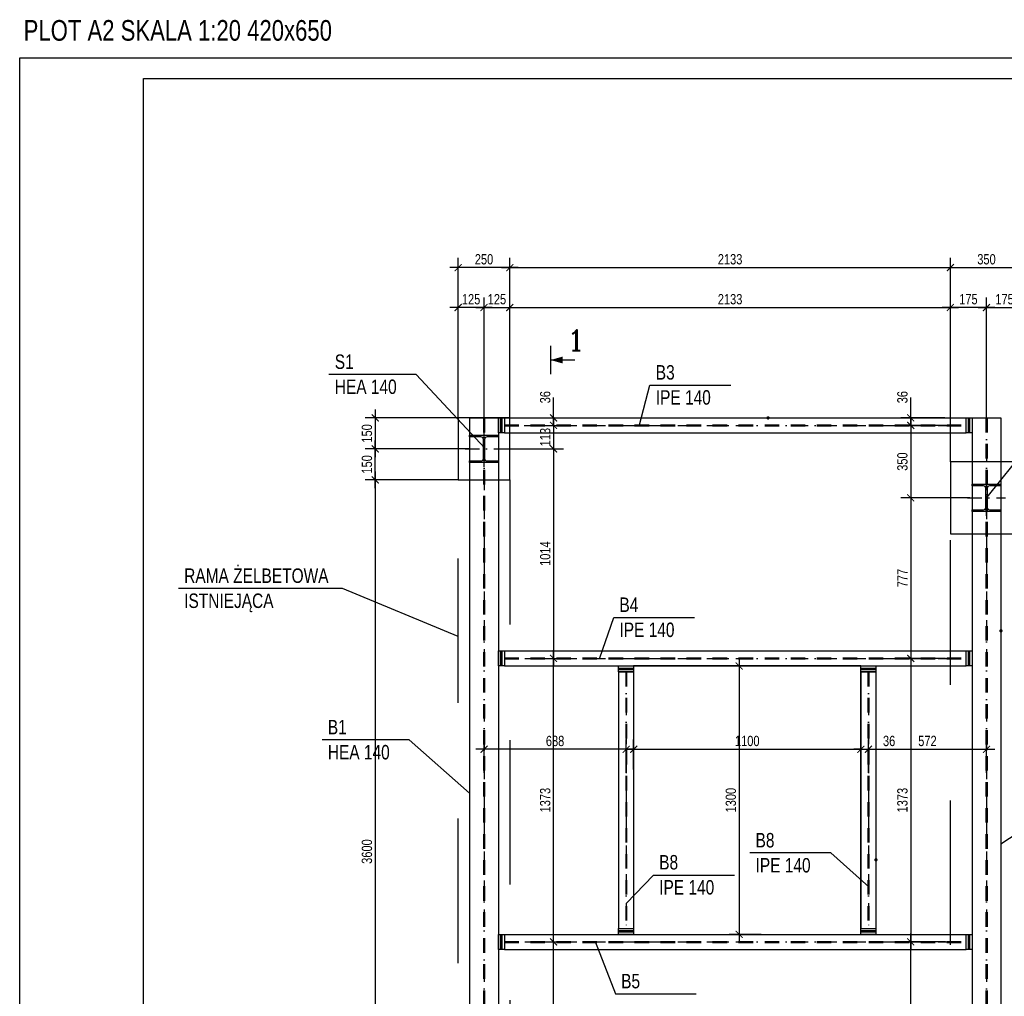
# Model space of a CAD drawing. Header units: millimetres. Extents: x 6307 to 19307, y -3070 to 5515.
# Tile 3 of 6: x 6307 to 11075, y 785 to 5515. Entities that reach past the tile are written whole.
import ezdxf
from ezdxf.enums import TextEntityAlignment as Align

# ---------------------------------------------------------------- set-up
doc = ezdxf.new("R2010")
doc.units = ezdxf.units.MM
doc.header["$LTSCALE"] = 200
doc.linetypes.add('DP', pattern=[0.63, 0.35, -0.28])
doc.linetypes.add('MO', pattern=[0.7, 0.35, -0.17, 0.01, -0.17])
for name, color, linetype in [('BS_lpd', 1, 'DP'), ('BS_odn', 1, 'Continuous'), ('BS_osm', 1, 'MO'), ('BS_prg', 3, 'Continuous'), ('BS_ram', 2, 'Continuous'), ('BS_txg', 3, 'Continuous'), ('BS_txs', 2, 'Continuous'), ('BS_wym', 1, 'Continuous'), ('BZ_wis', 2, 'Continuous'), ('k3_sciany istn', 1, 'DP')]:
    doc.layers.add(name, color=color, linetype=linetype)
doc.layers.add('OTWORY', color=6, linetype='Continuous', lineweight=30)
doc.styles.add('BIKTG', font='bikromsw.shx', dxfattribs={"width": 0.8})
doc.styles.add('BIKTS', font='bikromsw.shx', dxfattribs={"width": 0.85})
doc.styles.add('BIKWYM', font='bikromsw.shx', dxfattribs={"width": 0.8})
doc.styles.add('ROMANC', font='ROMANC.SHX', dxfattribs={"width": 0.9})
doc.dimstyles.new('BS_BGR_20', dxfattribs={"dimscale": 2, "dimtxt": 25, "dimasz": 1.666667, "dimexe": 0, "dimexo": 0, "dimgap": 0, "dimtad": 0, "dimdec": 1, "dimrnd": 0.5, "dimzin": 9, "dimdsep": 46, "dimtxsty": 'BIKWYM', "dimblk": 'NONE', "dimcen": 0, "dimse1": 1, "dimse2": 1, "dimclrd": 256, "dimclre": 256, "dimclrt": 7, "dimadec": 0, "dimazin": 0, "dimtfac": 0.033333, "dimtdec": 1, "dimtmove": 0, "dimatfit": 3, "dimldrblk": 'NONE', "dimfxl": 1, "dimtvp": 0.8, "dimtolj": 1, "dimarcsym": 0})
doc.dimstyles.new('BS_KP_20', dxfattribs={"dimscale": 2, "dimtxt": 25, "dimasz": 17, "dimexe": 24, "dimexo": 0, "dimgap": 0, "dimtad": 0, "dimdec": 1, "dimrnd": 0.5, "dimzin": 9, "dimdsep": 46, "dimtxsty": 'BIKWYM', "dimblk": 'ARCHTICK', "dimblk1": 'ARCHTICK', "dimblk2": 'WYM-KP', "dimcen": 0, "dimdle": 20, "dimclrd": 256, "dimclre": 256, "dimclrt": 7, "dimadec": 0, "dimazin": 0, "dimtfac": 0.033333, "dimtdec": 1, "dimtmove": 0, "dimatfit": 3, "dimfxl": 1, "dimtvp": 0.8, "dimtfillclr": 256, "dimtolj": 1, "dimarcsym": 0})

# ---------------------------------------------------------------- blocks, each defined once
blk = doc.blocks.new('R7')
at = {"layer": 'k3_sciany istn', "color": 9, "linetype": 'Continuous', "flags": 128}
for points in [[(983.92, 455.53), (983.92, 425.53), (1008.92, 425.53), (1008.92, 455.53), (983.92, 455.53)], [(983.92, 65.53), (983.92, 35.53), (1008.92, 35.53), (1008.92, 65.53), (983.92, 65.53)]]:
    blk.add_lwpolyline(points, dxfattribs=at)
at = {"layer": 'k3_sciany istn', "color": 9, "linetype": 'DP'}
blk.add_lwpolyline([(983.92, 425.53), (1008.92, 425.53), (1008.92, 65.53), (983.92, 65.53)], close=True, dxfattribs=at)
blk = doc.blocks.new('R2')
at = {"layer": 'k3_sciany istn', "color": 9, "linetype": 'Continuous', "flags": 128}
for points in [[(1050.82, 361.22), (1050.82, 326.22), (1085.82, 326.22), (1085.82, 361.22), (1050.82, 361.22)], [(1050.82, 1.22), (1050.82, -33.78), (1085.82, -33.78), (1085.82, 1.22), (1050.82, 1.22)]]:
    blk.add_lwpolyline(points, dxfattribs=at)
at = {"layer": 'k3_sciany istn', "color": 9, "linetype": 'DP'}
blk.add_lwpolyline([(1050.82, 326.22), (1085.82, 326.22), (1085.82, 1.22), (1050.82, 1.22)], close=True, dxfattribs=at)
blk = doc.blocks.new('_ArchTick')
at = {"color": 0, "linetype": 'ByBlock', "const_width": 0.15}
blk.add_lwpolyline([(-0.5, -0.5), (0.5, 0.5)], dxfattribs=at)
blk = doc.blocks.new('*D28')
at = {"layer": 'BS_wym', "lineweight": -2}
for p, q in [((8028.9, 3626.2), (8028.9, 3396.2)), ((8430.7, 3586.2), (7980.9, 3586.2)), ((8463.7, 3436.2), (7980.9, 3436.2))]:
    blk.add_line(p, q, dxfattribs=at)
at = {"layer": 'DEFPOINTS', "color": 0}
for p in [(8430.7, 3586.2), (8028.9, 3436.2), (8463.7, 3436.2)]:
    blk.add_point(p, dxfattribs=at)
at = {"layer": 'BS_wym', "lineweight": -2, "xscale": 34, "yscale": 34, "zscale": 34}
for p, rotation in [((8028.9, 3586.2), 90), ((8028.9, 3436.2), 270)]:
    blk.add_blockref('_ArchTick', p, dxfattribs=dict(at, rotation=rotation))
at = {"layer": 'BS_wym', "color": 7, "insert": (7988.9, 3511.2), "char_height": 50, "attachment_point": 5, "rotation": 90, "style": 'BIKWYM'}
blk.add_mtext('\\A1;150', dxfattribs=at)
blk = doc.blocks.new('WYM-KP')
blk.add_hatch(color=256).paths.add_polyline_path([(-3, 0, 1), (3, 0, 1)])
blk.add_circle((0, 0), 3)
blk = doc.blocks.new('*D29')
at = {"layer": 'BS_wym', "lineweight": -2}
for p, q in [((8485.7, 3436.2), (7980.9, 3436.2)), ((8028.9, 3246.2), (8028.9, 3476.2)), ((8430.7, 3286.2), (7980.9, 3286.2))]:
    blk.add_line(p, q, dxfattribs=at)
at = {"layer": 'DEFPOINTS', "color": 0}
for p in [(8028.9, 3436.2), (8485.7, 3436.2), (8430.7, 3286.2)]:
    blk.add_point(p, dxfattribs=at)
at = {"layer": 'BS_wym', "lineweight": -2, "xscale": 34, "yscale": 34, "zscale": 34}
for p, rotation in [((8028.9, 3436.2), 90), ((8028.9, 3286.2), 270)]:
    blk.add_blockref('_ArchTick', p, dxfattribs=dict(at, rotation=rotation))
at = {"layer": 'BS_wym', "color": 7, "insert": (7988.9, 3361.2), "char_height": 50, "attachment_point": 5, "rotation": 90, "style": 'BIKWYM'}
blk.add_mtext('\\A1;150', dxfattribs=at)
blk = doc.blocks.new('*D30')
at = {"layer": 'BS_wym', "lineweight": -2}
for p, q in [((8028.9, 3326.2), (8028.9, -353.8)), ((8430.7, 3286.2), (7980.9, 3286.2)), ((8430.7, -313.8), (7980.9, -313.8))]:
    blk.add_line(p, q, dxfattribs=at)
at = {"layer": 'DEFPOINTS', "color": 0}
for p in [(8430.7, 3286.2), (8028.9, -313.8), (8430.7, -313.8)]:
    blk.add_point(p, dxfattribs=at)
at = {"layer": 'BS_wym', "lineweight": -2, "xscale": 34, "yscale": 34, "zscale": 34}
for p, rotation in [((8028.9, 3286.2), 90), ((8028.9, -313.8), 270)]:
    blk.add_blockref('_ArchTick', p, dxfattribs=dict(at, rotation=rotation))
at = {"layer": 'BS_wym', "color": 7, "insert": (7988.9, 1486.2), "char_height": 50, "attachment_point": 5, "rotation": 90, "style": 'BIKWYM'}
blk.add_mtext('\\A1;3600', dxfattribs=at)
blk = doc.blocks.new('*D33')
at = {"layer": 'BS_wym', "lineweight": -2}
for p, q in [((8430.7, 3586.2), (8430.7, 4168.7)), ((8555.7, 3586.2), (8555.7, 4168.7)), ((8595.7, 4120.7), (8390.7, 4120.7))]:
    blk.add_line(p, q, dxfattribs=at)
at = {"layer": 'DEFPOINTS', "color": 0}
for p in [(8430.7, 4120.7), (8430.7, 3586.2), (8555.7, 3586.2)]:
    blk.add_point(p, dxfattribs=at)
at = {"layer": 'BS_wym', "lineweight": -2, "xscale": 34, "yscale": 34, "zscale": 34, "rotation": 180}
blk.add_blockref('_ArchTick', (8430.7, 4120.7), dxfattribs=at)
at = {"layer": 'BS_wym', "lineweight": -2, "xscale": 34, "yscale": 34, "zscale": 34}
blk.add_blockref('_ArchTick', (8555.7, 4120.7), dxfattribs=at)
at = {"layer": 'BS_wym', "color": 7, "insert": (8493.2, 4160.7), "char_height": 50, "attachment_point": 5, "style": 'BIKWYM'}
blk.add_mtext('\\A1;125', dxfattribs=at)
blk = doc.blocks.new('*D34')
at = {"layer": 'BS_wym', "lineweight": -2}
for p, q in [((8555.7, 3586.2), (8555.7, 4168.7)), ((8680.7, 3586.2), (8680.7, 4168.7)), ((8515.7, 4120.7), (8720.7, 4120.7))]:
    blk.add_line(p, q, dxfattribs=at)
at = {"layer": 'DEFPOINTS', "color": 0}
for p in [(8680.7, 4120.7), (8555.7, 3586.2), (8680.7, 3586.2)]:
    blk.add_point(p, dxfattribs=at)
at = {"layer": 'BS_wym', "lineweight": -2, "xscale": 34, "yscale": 34, "zscale": 34, "rotation": 180}
blk.add_blockref('_ArchTick', (8555.7, 4120.7), dxfattribs=at)
at = {"layer": 'BS_wym', "lineweight": -2, "xscale": 34, "yscale": 34, "zscale": 34}
blk.add_blockref('_ArchTick', (8680.7, 4120.7), dxfattribs=at)
at = {"layer": 'BS_wym', "color": 7, "insert": (8618.2, 4160.7), "char_height": 50, "attachment_point": 5, "style": 'BIKWYM'}
blk.add_mtext('\\A1;125', dxfattribs=at)
blk = doc.blocks.new('*D35')
at = {"layer": 'BS_wym', "lineweight": -2}
for p, q in [((8680.7, 3586.2), (8680.7, 4168.7)), ((10813.7, 3374.2), (10813.7, 4168.7)), ((8640.7, 4120.7), (10853.7, 4120.7))]:
    blk.add_line(p, q, dxfattribs=at)
at = {"layer": 'DEFPOINTS', "color": 0}
for p in [(10813.7, 4120.7), (8680.7, 3586.2), (10813.7, 3374.2)]:
    blk.add_point(p, dxfattribs=at)
at = {"layer": 'BS_wym', "lineweight": -2, "xscale": 34, "yscale": 34, "zscale": 34, "rotation": 180}
blk.add_blockref('_ArchTick', (8680.7, 4120.7), dxfattribs=at)
at = {"layer": 'BS_wym', "lineweight": -2, "xscale": 34, "yscale": 34, "zscale": 34}
blk.add_blockref('_ArchTick', (10813.7, 4120.7), dxfattribs=at)
at = {"layer": 'BS_wym', "color": 7, "insert": (9747.2, 4160.7), "char_height": 50, "attachment_point": 5, "style": 'BIKWYM'}
blk.add_mtext('\\A1;2133', dxfattribs=at)
blk = doc.blocks.new('*D36')
at = {"layer": 'BS_wym', "lineweight": -2}
for p, q in [((10813.7, 3374.2), (10813.7, 4168.7)), ((10988.7, 3586.2), (10988.7, 4168.7)), ((11028.7, 4120.7), (10773.7, 4120.7))]:
    blk.add_line(p, q, dxfattribs=at)
at = {"layer": 'DEFPOINTS', "color": 0}
for p in [(10813.7, 4120.7), (10988.7, 3586.2), (10813.7, 3374.2)]:
    blk.add_point(p, dxfattribs=at)
at = {"layer": 'BS_wym', "lineweight": -2, "xscale": 34, "yscale": 34, "zscale": 34, "rotation": 180}
blk.add_blockref('_ArchTick', (10813.7, 4120.7), dxfattribs=at)
at = {"layer": 'BS_wym', "lineweight": -2, "xscale": 34, "yscale": 34, "zscale": 34}
blk.add_blockref('_ArchTick', (10988.7, 4120.7), dxfattribs=at)
at = {"layer": 'BS_wym', "color": 7, "insert": (10901.2, 4160.7), "char_height": 50, "attachment_point": 5, "style": 'BIKWYM'}
blk.add_mtext('\\A1;175', dxfattribs=at)
blk = doc.blocks.new('*D37')
at = {"layer": 'BS_wym', "lineweight": -2}
for p, q in [((10988.7, 3586.2), (10988.7, 4168.7)), ((11163.7, 3374.2), (11163.7, 4168.7)), ((10948.7, 4120.7), (11203.7, 4120.7))]:
    blk.add_line(p, q, dxfattribs=at)
at = {"layer": 'DEFPOINTS', "color": 0}
for p in [(11163.7, 4120.7), (10988.7, 3586.2), (11163.7, 3374.2)]:
    blk.add_point(p, dxfattribs=at)
at = {"layer": 'BS_wym', "lineweight": -2, "xscale": 34, "yscale": 34, "zscale": 34, "rotation": 180}
blk.add_blockref('_ArchTick', (10988.7, 4120.7), dxfattribs=at)
at = {"layer": 'BS_wym', "lineweight": -2, "xscale": 34, "yscale": 34, "zscale": 34}
blk.add_blockref('_ArchTick', (11163.7, 4120.7), dxfattribs=at)
at = {"layer": 'BS_wym', "color": 7, "insert": (11076.2, 4160.7), "char_height": 50, "attachment_point": 5, "style": 'BIKWYM'}
blk.add_mtext('\\A1;175', dxfattribs=at)
blk = doc.blocks.new('*D38')
at = {"layer": 'BS_wym', "lineweight": -2}
for p, q in [((8430.7, 3586.2), (8430.7, 4362.1)), ((8680.7, 3586.2), (8680.7, 4362.1)), ((8720.7, 4314.1), (8390.7, 4314.1))]:
    blk.add_line(p, q, dxfattribs=at)
at = {"layer": 'DEFPOINTS', "color": 0}
for p in [(8430.7, 4314.1), (8430.7, 3586.2), (8680.7, 3586.2)]:
    blk.add_point(p, dxfattribs=at)
at = {"layer": 'BS_wym', "lineweight": -2, "xscale": 34, "yscale": 34, "zscale": 34, "rotation": 180}
blk.add_blockref('_ArchTick', (8430.7, 4314.1), dxfattribs=at)
at = {"layer": 'BS_wym', "lineweight": -2, "xscale": 34, "yscale": 34, "zscale": 34}
blk.add_blockref('_ArchTick', (8680.7, 4314.1), dxfattribs=at)
at = {"layer": 'BS_wym', "color": 7, "insert": (8555.7, 4354.1), "char_height": 50, "attachment_point": 5, "style": 'BIKWYM'}
blk.add_mtext('\\A1;250', dxfattribs=at)
blk = doc.blocks.new('*D39')
at = {"layer": 'BS_wym', "lineweight": -2}
for p, q in [((8680.7, 3586.2), (8680.7, 4362.1)), ((10813.7, 3374.2), (10813.7, 4362.1)), ((8640.7, 4314.1), (10853.7, 4314.1))]:
    blk.add_line(p, q, dxfattribs=at)
at = {"layer": 'DEFPOINTS', "color": 0}
for p in [(10813.7, 4314.1), (8680.7, 3586.2), (10813.7, 3374.2)]:
    blk.add_point(p, dxfattribs=at)
at = {"layer": 'BS_wym', "lineweight": -2, "xscale": 34, "yscale": 34, "zscale": 34, "rotation": 180}
blk.add_blockref('_ArchTick', (8680.7, 4314.1), dxfattribs=at)
at = {"layer": 'BS_wym', "lineweight": -2, "xscale": 34, "yscale": 34, "zscale": 34}
blk.add_blockref('_ArchTick', (10813.7, 4314.1), dxfattribs=at)
at = {"layer": 'BS_wym', "color": 7, "insert": (9747.2, 4354.1), "char_height": 50, "attachment_point": 5, "style": 'BIKWYM'}
blk.add_mtext('\\A1;2133', dxfattribs=at)
blk = doc.blocks.new('*D40')
at = {"layer": 'BS_wym', "lineweight": -2}
for p, q in [((10813.7, 3374.2), (10813.7, 4362.1)), ((11163.7, 3374.2), (11163.7, 4362.1)), ((10773.7, 4314.1), (11203.7, 4314.1))]:
    blk.add_line(p, q, dxfattribs=at)
at = {"layer": 'DEFPOINTS', "color": 0}
for p in [(11163.7, 4314.1), (10813.7, 3374.2), (11163.7, 3374.2)]:
    blk.add_point(p, dxfattribs=at)
at = {"layer": 'BS_wym', "lineweight": -2, "xscale": 34, "yscale": 34, "zscale": 34, "rotation": 180}
blk.add_blockref('_ArchTick', (10813.7, 4314.1), dxfattribs=at)
at = {"layer": 'BS_wym', "lineweight": -2, "xscale": 34, "yscale": 34, "zscale": 34}
blk.add_blockref('_ArchTick', (11163.7, 4314.1), dxfattribs=at)
at = {"layer": 'BS_wym', "color": 7, "insert": (10988.7, 4354.1), "char_height": 50, "attachment_point": 5, "style": 'BIKWYM'}
blk.add_mtext('\\A1;350', dxfattribs=at)
blk = doc.blocks.new('*D52')
at = {"layer": 'BS_wym', "lineweight": -2}
for p, q in [((8892.3, 216.2), (8892.3, 1088.7)), ((8753, 1048.7), (8940.3, 1048.7)), ((8753, 256.2), (8940.3, 256.2))]:
    blk.add_line(p, q, dxfattribs=at)
at = {"layer": 'DEFPOINTS', "color": 0}
for p in [(8753, 1048.7), (8892.3, 1048.7), (8753, 256.2)]:
    blk.add_point(p, dxfattribs=at)
at = {"layer": 'BS_wym', "lineweight": -2, "xscale": 34, "yscale": 34, "zscale": 34}
for p, rotation in [((8892.3, 1048.7), 90), ((8892.3, 256.2), 270)]:
    blk.add_blockref('_ArchTick', p, dxfattribs=dict(at, rotation=rotation))
at = {"layer": 'BS_wym', "color": 7, "insert": (8852.3, 652.5), "char_height": 50, "attachment_point": 5, "rotation": 90, "style": 'BIKWYM'}
blk.add_mtext('\\A1;793', dxfattribs=at)
blk = doc.blocks.new('*D53')
at = {"layer": 'BS_wym', "lineweight": -2}
for p, q in [((8892.3, 1008.7), (8892.3, 2461.7)), ((8753, 2421.7), (8940.3, 2421.7)), ((8753, 1048.7), (8940.3, 1048.7))]:
    blk.add_line(p, q, dxfattribs=at)
at = {"layer": 'DEFPOINTS', "color": 0}
for p in [(8753, 2421.7), (8892.3, 2421.7), (8753, 1048.7)]:
    blk.add_point(p, dxfattribs=at)
at = {"layer": 'BS_wym', "lineweight": -2, "xscale": 34, "yscale": 34, "zscale": 34}
for p, rotation in [((8892.3, 2421.7), 90), ((8892.3, 1048.7), 270)]:
    blk.add_blockref('_ArchTick', p, dxfattribs=dict(at, rotation=rotation))
at = {"layer": 'BS_wym', "color": 7, "insert": (8852.3, 1735.2), "char_height": 50, "attachment_point": 5, "rotation": 90, "style": 'BIKWYM'}
blk.add_mtext('\\A1;1373', dxfattribs=at)
blk = doc.blocks.new('*D54')
at = {"layer": 'BS_wym', "lineweight": -2}
for p, q in [((8647.7, 3436.2), (8940.3, 3436.2)), ((8892.3, 3476.2), (8892.3, 2381.7)), ((8753, 2421.7), (8940.3, 2421.7))]:
    blk.add_line(p, q, dxfattribs=at)
at = {"layer": 'DEFPOINTS', "color": 0}
for p in [(8647.7, 3436.2), (8753, 2421.7), (8892.3, 2421.7)]:
    blk.add_point(p, dxfattribs=at)
at = {"layer": 'BS_wym', "lineweight": -2, "xscale": 34, "yscale": 34, "zscale": 34}
for p, rotation in [((8892.3, 3436.2), 90), ((8892.3, 2421.7), 270)]:
    blk.add_blockref('_ArchTick', p, dxfattribs=dict(at, rotation=rotation))
at = {"layer": 'BS_wym', "color": 7, "insert": (8852.3, 2929), "char_height": 50, "attachment_point": 5, "rotation": 90, "style": 'BIKWYM'}
blk.add_mtext('\\A1;1014', dxfattribs=at)
blk = doc.blocks.new('*D55')
at = {"layer": 'BS_wym', "lineweight": -2}
for p, q in [((8892.3, 3589.7), (8892.3, 3396.2)), ((8750.6, 3549.7), (8940.3, 3549.7)), ((8647.7, 3436.2), (8940.3, 3436.2))]:
    blk.add_line(p, q, dxfattribs=at)
at = {"layer": 'DEFPOINTS', "color": 0}
for p in [(8750.6, 3549.7), (8647.7, 3436.2), (8892.3, 3436.2)]:
    blk.add_point(p, dxfattribs=at)
at = {"layer": 'BS_wym', "lineweight": -2, "xscale": 34, "yscale": 34, "zscale": 34}
for p, rotation in [((8892.3, 3549.7), 90), ((8892.3, 3436.2), 270)]:
    blk.add_blockref('_ArchTick', p, dxfattribs=dict(at, rotation=rotation))
at = {"layer": 'BS_wym', "color": 7, "insert": (8852.3, 3493), "char_height": 50, "attachment_point": 5, "rotation": 90, "style": 'BIKWYM'}
blk.add_mtext('\\A1;113', dxfattribs=at)
blk = doc.blocks.new('*D56')
at = {"layer": 'BS_wym', "lineweight": -2}
for p, q in [((8892.3, 3586.2), (8892.3, 3685)), ((8750.6, 3586.2), (8940.3, 3586.2)), ((8892.3, 3549.7), (8892.3, 3586.2)), ((8750.6, 3549.7), (8940.3, 3549.7)), ((8892.3, 3549.7), (8892.3, 3515.7))]:
    blk.add_line(p, q, dxfattribs=at)
at = {"layer": 'DEFPOINTS', "color": 0}
for p in [(8750.6, 3586.2), (8892.3, 3586.2), (8750.6, 3549.7)]:
    blk.add_point(p, dxfattribs=at)
at = {"layer": 'BS_wym', "lineweight": -2, "xscale": 34, "yscale": 34, "zscale": 34}
for p, rotation in [((8892.3, 3586.2), 270), ((8892.3, 3549.7), 90)]:
    blk.add_blockref('_ArchTick', p, dxfattribs=dict(at, rotation=rotation))
at = {"layer": 'BS_wym', "color": 7, "insert": (8852.3, 3686.6), "char_height": 50, "attachment_point": 5, "rotation": 90, "style": 'BIKWYM'}
blk.add_mtext('\\A1;36', dxfattribs=at)
blk = doc.blocks.new('*D60')
at = {"layer": 'BS_wym', "lineweight": -2}
for p, q in [((10621.8, 216.2), (10621.8, 1088.7)), ((10789.5, 1048.7), (10573.8, 1048.7)), ((10789.5, 256.2), (10573.8, 256.2))]:
    blk.add_line(p, q, dxfattribs=at)
at = {"layer": 'DEFPOINTS', "color": 0}
for p in [(10621.8, 1048.7), (10789.5, 1048.7), (10789.5, 256.2)]:
    blk.add_point(p, dxfattribs=at)
at = {"layer": 'BS_wym', "lineweight": -2, "xscale": 34, "yscale": 34, "zscale": 34}
for p, rotation in [((10621.8, 1048.7), 90), ((10621.8, 256.2), 270)]:
    blk.add_blockref('_ArchTick', p, dxfattribs=dict(at, rotation=rotation))
at = {"layer": 'BS_wym', "color": 7, "insert": (10581.8, 652.5), "char_height": 50, "attachment_point": 5, "rotation": 90, "style": 'BIKWYM'}
blk.add_mtext('\\A1;793', dxfattribs=at)
blk = doc.blocks.new('*D61')
at = {"layer": 'BS_wym', "lineweight": -2}
for p, q in [((10621.8, 2461.7), (10621.8, 1008.7)), ((10789.5, 2421.7), (10573.8, 2421.7)), ((10789.5, 1048.7), (10573.8, 1048.7))]:
    blk.add_line(p, q, dxfattribs=at)
at = {"layer": 'DEFPOINTS', "color": 0}
for p in [(10789.5, 2421.7), (10621.8, 1048.7), (10789.5, 1048.7)]:
    blk.add_point(p, dxfattribs=at)
at = {"layer": 'BS_wym', "lineweight": -2, "xscale": 34, "yscale": 34, "zscale": 34}
for p, rotation in [((10621.8, 2421.7), 90), ((10621.8, 1048.7), 270)]:
    blk.add_blockref('_ArchTick', p, dxfattribs=dict(at, rotation=rotation))
at = {"layer": 'BS_wym', "color": 7, "insert": (10581.8, 1735.2), "char_height": 50, "attachment_point": 5, "rotation": 90, "style": 'BIKWYM'}
blk.add_mtext('\\A1;1373', dxfattribs=at)
blk = doc.blocks.new('*D62')
at = {"layer": 'BS_wym', "lineweight": -2}
for p, q in [((10907.7, 3199.2), (10573.8, 3199.2)), ((10621.8, 3239.2), (10621.8, 2381.7)), ((10789.5, 2421.7), (10573.8, 2421.7))]:
    blk.add_line(p, q, dxfattribs=at)
at = {"layer": 'DEFPOINTS', "color": 0}
for p in [(10907.7, 3199.2), (10621.8, 2421.7), (10789.5, 2421.7)]:
    blk.add_point(p, dxfattribs=at)
at = {"layer": 'BS_wym', "lineweight": -2, "xscale": 34, "yscale": 34, "zscale": 34}
for p, rotation in [((10621.8, 3199.2), 90), ((10621.8, 2421.7), 270)]:
    blk.add_blockref('_ArchTick', p, dxfattribs=dict(at, rotation=rotation))
at = {"layer": 'BS_wym', "color": 7, "insert": (10581.8, 2810.5), "char_height": 50, "attachment_point": 5, "rotation": 90, "style": 'BIKWYM'}
blk.add_mtext('\\A1;777', dxfattribs=at)
blk = doc.blocks.new('*D63')
at = {"layer": 'BS_wym', "lineweight": -2}
for p, q in [((10621.8, 3589.7), (10621.8, 3159.2)), ((10793.7, 3549.7), (10573.8, 3549.7)), ((10907.7, 3199.2), (10573.8, 3199.2))]:
    blk.add_line(p, q, dxfattribs=at)
at = {"layer": 'DEFPOINTS', "color": 0}
for p in [(10793.7, 3549.7), (10621.8, 3199.2), (10907.7, 3199.2)]:
    blk.add_point(p, dxfattribs=at)
at = {"layer": 'BS_wym', "lineweight": -2, "xscale": 34, "yscale": 34, "zscale": 34}
for p, rotation in [((10621.8, 3549.7), 90), ((10621.8, 3199.2), 270)]:
    blk.add_blockref('_ArchTick', p, dxfattribs=dict(at, rotation=rotation))
at = {"layer": 'BS_wym', "color": 7, "insert": (10581.8, 3374.5), "char_height": 50, "attachment_point": 5, "rotation": 90, "style": 'BIKWYM'}
blk.add_mtext('\\A1;350', dxfattribs=at)
blk = doc.blocks.new('*D64')
at = {"layer": 'BS_wym', "lineweight": -2}
for p, q in [((10621.8, 3586.2), (10621.8, 3685)), ((10787.5, 3586.2), (10573.8, 3586.2)), ((10621.8, 3549.7), (10621.8, 3586.2)), ((10793.7, 3549.7), (10573.8, 3549.7)), ((10621.8, 3549.7), (10621.8, 3515.7))]:
    blk.add_line(p, q, dxfattribs=at)
at = {"layer": 'DEFPOINTS', "color": 0}
for p in [(10621.8, 3586.2), (10787.5, 3586.2), (10793.7, 3549.7)]:
    blk.add_point(p, dxfattribs=at)
at = {"layer": 'BS_wym', "lineweight": -2, "xscale": 34, "yscale": 34, "zscale": 34}
for p, rotation in [((10621.8, 3586.2), 270), ((10621.8, 3549.7), 90)]:
    blk.add_blockref('_ArchTick', p, dxfattribs=dict(at, rotation=rotation))
at = {"layer": 'BS_wym', "color": 7, "insert": (10581.8, 3686.6), "char_height": 50, "attachment_point": 5, "rotation": 90, "style": 'BIKWYM'}
blk.add_mtext('\\A1;36', dxfattribs=at)
blk = doc.blocks.new('*D65')
at = {"layer": 'BS_wym', "lineweight": -2}
for p, q in [((9963.4, 2385.2), (9743, 2385.2)), ((9791, 2425.2), (9791, 1045.2)), ((9897.3, 1085.2), (9743, 1085.2))]:
    blk.add_line(p, q, dxfattribs=at)
at = {"layer": 'DEFPOINTS', "color": 0}
for p in [(9963.4, 2385.2), (9791, 1085.2), (9897.3, 1085.2)]:
    blk.add_point(p, dxfattribs=at)
at = {"layer": 'BS_wym', "lineweight": -2, "xscale": 34, "yscale": 34, "zscale": 34}
for p, rotation in [((9791, 2385.2), 90), ((9791, 1085.2), 270)]:
    blk.add_blockref('_ArchTick', p, dxfattribs=dict(at, rotation=rotation))
at = {"layer": 'BS_wym', "color": 7, "insert": (9751, 1735.2), "char_height": 50, "attachment_point": 5, "rotation": 90, "style": 'BIKWYM'}
blk.add_mtext('\\A1;1300', dxfattribs=at)
blk = doc.blocks.new('*D66')
at = {"layer": 'BS_wym', "lineweight": -2}
for p, q in [((9280.3, 1883.8), (9280.3, 2029.5)), ((10380.3, 1883.8), (10380.3, 2029.5)), ((9240.3, 1981.5), (10420.3, 1981.5))]:
    blk.add_line(p, q, dxfattribs=at)
at = {"layer": 'DEFPOINTS', "color": 0}
for p in [(10380.3, 1981.5), (9280.3, 1883.8), (10380.3, 1883.8)]:
    blk.add_point(p, dxfattribs=at)
at = {"layer": 'BS_wym', "lineweight": -2, "xscale": 34, "yscale": 34, "zscale": 34, "rotation": 180}
blk.add_blockref('_ArchTick', (9280.3, 1981.5), dxfattribs=at)
at = {"layer": 'BS_wym', "lineweight": -2, "xscale": 34, "yscale": 34, "zscale": 34}
blk.add_blockref('_ArchTick', (10380.3, 1981.5), dxfattribs=at)
at = {"layer": 'BS_wym', "color": 7, "insert": (9830.3, 2021.5), "char_height": 50, "attachment_point": 5, "style": 'BIKWYM'}
blk.add_mtext('\\A1;1100', dxfattribs=at)
blk = doc.blocks.new('*D67')
at = {"layer": 'BS_wym', "lineweight": -2}
for p, q in [((10380.3, 1883.8), (10380.3, 2029.5)), ((10416.8, 1876.9), (10416.8, 2029.5)), ((10380.3, 1981.5), (10346.3, 1981.5)), ((10380.3, 1981.5), (10416.8, 1981.5)), ((10416.8, 1981.5), (10515.6, 1981.5))]:
    blk.add_line(p, q, dxfattribs=at)
at = {"layer": 'DEFPOINTS', "color": 0}
for p in [(10416.8, 1981.5), (10380.3, 1883.8), (10416.8, 1876.9)]:
    blk.add_point(p, dxfattribs=at)
at = {"layer": 'BS_wym', "lineweight": -2, "xscale": 34, "yscale": 34, "zscale": 34}
blk.add_blockref('_ArchTick', (10380.3, 1981.5), dxfattribs=at)
at = {"layer": 'BS_wym', "lineweight": -2, "xscale": 34, "yscale": 34, "zscale": 34, "rotation": 180}
blk.add_blockref('_ArchTick', (10416.8, 1981.5), dxfattribs=at)
at = {"layer": 'BS_wym', "color": 7, "insert": (10517.2, 2021.5), "char_height": 50, "attachment_point": 5, "style": 'BIKWYM'}
blk.add_mtext('\\A1;36', dxfattribs=at)
blk = doc.blocks.new('*D68')
at = {"layer": 'BS_wym', "lineweight": -2}
for p, q in [((10416.8, 1868.2), (10416.8, 2029.5)), ((10988.7, 1868.2), (10988.7, 2029.5)), ((10376.8, 1981.5), (11028.7, 1981.5))]:
    blk.add_line(p, q, dxfattribs=at)
at = {"layer": 'DEFPOINTS', "color": 0}
for p in [(10988.7, 1981.5), (10416.8, 1868.2), (10988.7, 1868.2)]:
    blk.add_point(p, dxfattribs=at)
at = {"layer": 'BS_wym', "lineweight": -2, "xscale": 34, "yscale": 34, "zscale": 34, "rotation": 180}
blk.add_blockref('_ArchTick', (10416.8, 1981.5), dxfattribs=at)
at = {"layer": 'BS_wym', "lineweight": -2, "xscale": 34, "yscale": 34, "zscale": 34}
blk.add_blockref('_ArchTick', (10988.7, 1981.5), dxfattribs=at)
at = {"layer": 'BS_wym', "color": 7, "insert": (10702.8, 2021.5), "char_height": 50, "attachment_point": 5, "style": 'BIKWYM'}
blk.add_mtext('\\A1;572', dxfattribs=at)
blk = doc.blocks.new('*D69')
at = {"layer": 'BS_wym', "lineweight": -2}
for p, q in [((8555.7, 1868.2), (8555.7, 2029.5)), ((9243.8, 1868.2), (9243.8, 2029.5)), ((9283.8, 1981.5), (8515.7, 1981.5))]:
    blk.add_line(p, q, dxfattribs=at)
at = {"layer": 'DEFPOINTS', "color": 0}
for p in [(8555.7, 1981.5), (8555.7, 1868.2), (9243.8, 1868.2)]:
    blk.add_point(p, dxfattribs=at)
at = {"layer": 'BS_wym', "lineweight": -2, "xscale": 34, "yscale": 34, "zscale": 34, "rotation": 180}
blk.add_blockref('_ArchTick', (8555.7, 1981.5), dxfattribs=at)
at = {"layer": 'BS_wym', "lineweight": -2, "xscale": 34, "yscale": 34, "zscale": 34}
blk.add_blockref('_ArchTick', (9243.8, 1981.5), dxfattribs=at)
at = {"layer": 'BS_wym', "color": 7, "insert": (8899.8, 2021.5), "char_height": 50, "attachment_point": 5, "style": 'BIKWYM'}
blk.add_mtext('\\A1;688', dxfattribs=at)
blk = doc.blocks.new('_None')
blk = doc.blocks.new('ST2')
blk.add_line((13.77, 0), (0, 0))
blk.add_solid([(6.84, -1.95), (6.84, 1.95), (0, 0)])
blk = doc.blocks.new('eprzv')
blk.add_line((47.9, 0), (-47.9, 0))
at = {"xscale": 6, "yscale": 6, "zscale": 6, "rotation": 270}
blk.add_blockref('ST2', (0, 0), dxfattribs=at)
at = {"style": 'ROMANC'}
blk.add_attdef('PRZ', text='', height=70, rotation=270, dxfattribs=at).set_placement((32.1, -86), align=Align.CENTER)
blk = doc.blocks.new('SO-ST1')
blk.add_lwpolyline([(-0.057, 0, 0.115, 0.115, 1), (0.057, 0, 0.115, 0.115, 1)], format="xyseb", close=True)

msp = doc.modelspace()

# ---------------------------------------------------------------- linework, layer by layer
at = {"layer": 'BS_lpd'}
for p, q in [((8553, 3586.2), (8553, -613.8)), ((8558.5, 3586.2), (8558.5, -613.8)), ((10986, 3586.2), (10986, -613.8)), ((10991.5, 3586.2), (10991.5, -613.8)), ((8654.7, 3552.1), (10889.7, 3552.1)), ((8654.7, 3547.4), (10889.7, 3547.4)), ((8654.7, 2424.1), (10889.7, 2424.1)), ((8654.7, 2419.4), (10889.7, 2419.4)), ((9241.6, 2356.2), (9241.6, 1114.2)), ((9246, 2356.2), (9246, 1114.2)), ((10414.6, 2356.2), (10414.6, 1114.2)), ((10419, 2356.2), (10419, 1114.2)), ((8654.7, 1051.1), (10889.7, 1051.1)), ((8654.7, 1046.4), (10889.7, 1046.4))]:
    msp.add_line(p, q, dxfattribs=at)
at = {"layer": 'BS_osm'}
for p, q in [((8555.7, 3586.2), (8555.7, -613.8)), ((10988.7, 3586.2), (10988.7, -613.8)), ((8654.7, 3549.7), (10889.7, 3549.7)), ((8555.7, 3348.8), (8555.7, 3523.6)), ((8463.7, 3436.2), (8647.7, 3436.2)), ((10988.7, 3111.8), (10988.7, 3286.6)), ((10896.7, 3199.2), (11080.7, 3199.2)), ((8654.7, 2421.7), (10889.7, 2421.7)), ((9243.8, 2356.2), (9243.8, 1114.2)), ((10416.8, 2356.2), (10416.8, 1114.2)), ((8654.7, 1048.7), (10889.7, 1048.7))]:
    msp.add_line(p, q, dxfattribs=at)
at = {"layer": 'BS_prg'}
for p, q in [((8485.7, 3586.2), (8485.7, -613.8)), ((8485.7, 3586.2), (8625.7, 3586.2)), ((8625.7, 3586.2), (8625.7, -613.8)), ((8654.7, 3586.2), (10889.7, 3586.2)), ((10918.7, 3586.2), (10918.7, -613.8)), ((10918.7, 3586.2), (11058.7, 3586.2)), ((11058.7, 3586.2), (11058.7, -613.8)), ((8654.7, 3513.2), (10889.7, 3513.2)), ((8654.7, 2458.2), (10889.7, 2458.2)), ((8654.7, 2385.2), (10889.7, 2385.2)), ((9207.3, 2356.2), (9207.3, 1114.2)), ((9207.3, 2356.2, 24207), (9280.3, 2356.2, 24207)), ((9280.3, 2356.2), (9280.3, 1114.2)), ((10380.3, 2356.2), (10380.3, 1114.2)), ((10380.3, 2356.2), (10453.3, 2356.2)), ((10453.3, 2356.2), (10453.3, 1114.2)), ((9207.3, 1114.2, 24207), (9280.3, 1114.2, 24207)), ((10380.3, 1114.2), (10453.3, 1114.2)), ((8654.7, 1085.2), (10889.7, 1085.2)), ((9207.3, 1085.2, 24207), (9280.3, 1085.2, 24207)), ((10380.3, 1085.2, 24207), (10453.3, 1085.2, 24207)), ((8654.7, 1012.2), (10889.7, 1012.2))]:
    msp.add_line(p, q, dxfattribs=at)
for points in [[(8637.7, 3513.2), (8625.7, 3513.2), (8625.7, 3586.2), (8637.7, 3586.2), (8637.7, 3513.2)], [(8637.7, 3586.2), (8639.7, 3586.2), (8639.7, 3513.2), (8637.7, 3513.2), (8637.7, 3586.2)], [(8639.7, 3586.2), (8642.7, 3586.2), (8642.7, 3513.2), (8639.7, 3513.2), (8639.7, 3586.2)], [(8654.7, 3513.2), (8642.7, 3513.2), (8642.7, 3586.2), (8654.7, 3586.2), (8654.7, 3513.2)], [(10901.7, 3513.2), (10889.7, 3513.2), (10889.7, 3586.2), (10901.7, 3586.2), (10901.7, 3513.2)], [(10901.7, 3586.2), (10903.7, 3586.2), (10903.7, 3513.2), (10901.7, 3513.2), (10901.7, 3586.2)], [(10903.7, 3586.2), (10906.7, 3586.2), (10906.7, 3513.2), (10903.7, 3513.2), (10903.7, 3586.2)], [(10918.7, 3513.2), (10906.7, 3513.2), (10906.7, 3586.2), (10918.7, 3586.2), (10918.7, 3513.2)]]:
    msp.add_lwpolyline(points, dxfattribs=at)
for points in [[(8485.7, 3502.7), (8625.7, 3502.7), (8625.7, 3494.2), (8625.7, 3494.2), (8570.5, 3494.2, 0.414214), (8558.5, 3482.2), (8558.5, 3390.2, 0.414214), (8570.5, 3378.2), (8625.7, 3378.2), (8625.7, 3369.7), (8485.7, 3369.7), (8485.7, 3378.2), (8541, 3378.2, 0.414214), (8553, 3390.2), (8553, 3482.2, 0.414214), (8541, 3494.2), (8485.7, 3494.2)], [(10918.7, 3265.7), (11058.7, 3265.7), (11058.7, 3257.2), (11058.7, 3257.2), (11003.5, 3257.2, 0.414214), (10991.5, 3245.2), (10991.5, 3153.2, 0.414214), (11003.5, 3141.2), (11058.7, 3141.2), (11058.7, 3132.7), (10918.7, 3132.7), (10918.7, 3141.2), (10974, 3141.2, 0.414214), (10986, 3153.2), (10986, 3245.2, 0.414214), (10974, 3257.2), (10918.7, 3257.2)]]:
    msp.add_lwpolyline(points, format="xyb", close=True, dxfattribs=at)
for points, elevation in [([(8637.7, 2385.2), (8625.7, 2385.2), (8625.7, 2458.2), (8637.7, 2458.2), (8637.7, 2385.2)], 22942), ([(8637.7, 2458.2), (8639.7, 2458.2), (8639.7, 2385.2), (8637.7, 2385.2), (8637.7, 2458.2)], 22942), ([(8639.7, 2458.2), (8642.7, 2458.2), (8642.7, 2385.2), (8639.7, 2385.2), (8639.7, 2458.2)], 22942), ([(8654.7, 2385.2), (8642.7, 2385.2), (8642.7, 2458.2), (8654.7, 2458.2), (8654.7, 2385.2)], 22942), ([(10901.7, 2385.2), (10889.7, 2385.2), (10889.7, 2458.2), (10901.7, 2458.2), (10901.7, 2385.2)], 22942), ([(10901.7, 2458.2), (10903.7, 2458.2), (10903.7, 2385.2), (10901.7, 2385.2), (10901.7, 2458.2)], 22942), ([(10903.7, 2458.2), (10906.7, 2458.2), (10906.7, 2385.2), (10903.7, 2385.2), (10903.7, 2458.2)], 22942), ([(10918.7, 2385.2), (10906.7, 2385.2), (10906.7, 2458.2), (10918.7, 2458.2), (10918.7, 2385.2)], 22942), ([(9280.3, 2385.2), (9280.3, 2373.2), (9207.3, 2373.2), (9207.3, 2385.2), (9280.3, 2385.2)], 24207), ([(10453.3, 2385.2), (10453.3, 2373.2), (10380.3, 2373.2), (10380.3, 2385.2), (10453.3, 2385.2)], 24207), ([(9207.3, 2370.2), (9207.3, 2373.2), (9280.3, 2373.2), (9280.3, 2370.2), (9207.3, 2370.2)], 24207), ([(9207.3, 2368.2), (9207.3, 2370.2), (9280.3, 2370.2), (9280.3, 2368.2), (9207.3, 2368.2)], 24207), ([(9280.3, 2368.2), (9280.3, 2356.2), (9207.3, 2356.2), (9207.3, 2368.2), (9280.3, 2368.2)], 24207), ([(10380.3, 2370.2), (10380.3, 2373.2), (10453.3, 2373.2), (10453.3, 2370.2), (10380.3, 2370.2)], 24207), ([(10380.3, 2368.2), (10380.3, 2370.2), (10453.3, 2370.2), (10453.3, 2368.2), (10380.3, 2368.2)], 24207), ([(10453.3, 2368.2), (10453.3, 2356.2), (10380.3, 2356.2), (10380.3, 2368.2), (10453.3, 2368.2)], 24207), ([(9280.3, 1114.2), (9280.3, 1102.2), (9207.3, 1102.2), (9207.3, 1114.2), (9280.3, 1114.2)], 24207), ([(9207.3, 1099.2), (9207.3, 1102.2), (9280.3, 1102.2), (9280.3, 1099.2), (9207.3, 1099.2)], 24207), ([(9207.3, 1097.2), (9207.3, 1099.2), (9280.3, 1099.2), (9280.3, 1097.2), (9207.3, 1097.2)], 24207), ([(9280.3, 1097.2), (9280.3, 1085.2), (9207.3, 1085.2), (9207.3, 1097.2), (9280.3, 1097.2)], 24207), ([(10453.3, 1114.2), (10453.3, 1102.2), (10380.3, 1102.2), (10380.3, 1114.2), (10453.3, 1114.2)], 24207), ([(10380.3, 1099.2), (10380.3, 1102.2), (10453.3, 1102.2), (10453.3, 1099.2), (10380.3, 1099.2)], 24207), ([(10380.3, 1097.2), (10380.3, 1099.2), (10453.3, 1099.2), (10453.3, 1097.2), (10380.3, 1097.2)], 24207), ([(10453.3, 1097.2), (10453.3, 1085.2), (10380.3, 1085.2), (10380.3, 1097.2), (10453.3, 1097.2)], 24207), ([(8637.7, 1012.2), (8625.7, 1012.2), (8625.7, 1085.2), (8637.7, 1085.2), (8637.7, 1012.2)], 22942), ([(8637.7, 1085.2), (8639.7, 1085.2), (8639.7, 1012.2), (8637.7, 1012.2), (8637.7, 1085.2)], 22942), ([(8639.7, 1085.2), (8642.7, 1085.2), (8642.7, 1012.2), (8639.7, 1012.2), (8639.7, 1085.2)], 22942), ([(8654.7, 1012.2), (8642.7, 1012.2), (8642.7, 1085.2), (8654.7, 1085.2), (8654.7, 1012.2)], 22942), ([(10901.7, 1012.2), (10889.7, 1012.2), (10889.7, 1085.2), (10901.7, 1085.2), (10901.7, 1012.2)], 22942), ([(10901.7, 1085.2), (10903.7, 1085.2), (10903.7, 1012.2), (10901.7, 1012.2), (10901.7, 1085.2)], 22942), ([(10903.7, 1085.2), (10906.7, 1085.2), (10906.7, 1012.2), (10903.7, 1012.2), (10903.7, 1085.2)], 22942), ([(10918.7, 1012.2), (10906.7, 1012.2), (10906.7, 1085.2), (10918.7, 1085.2), (10918.7, 1012.2)], 22942)]:
    msp.add_lwpolyline(points, dxfattribs=dict(at, elevation=elevation))
at = {"layer": 'BS_ram', "color": 1}
msp.add_lwpolyline([(6307.4, -3070.3), (6307.4, 5329.7), (19307.4, 5329.7), (19307.4, -3070.3)], close=True, dxfattribs=at)
at = {"layer": 'BS_ram'}
msp.add_lwpolyline([(6907.4, -2970.3), (6907.4, 5229.7), (19207.4, 5229.7), (19207.4, -2970.3)], close=True, dxfattribs=at)
at = {"layer": 'OTWORY', "color": 6, "elevation": 22942}
msp.add_lwpolyline([(10380.3, 2385.2), (9280.3, 2385.2), (9280.3, 1085.2), (10380.3, 1085.2), (10380.3, 2385.2)], dxfattribs=at)

# ---------------------------------------------------------------- block references
at = {"layer": 'BS_odn', "xscale": 70, "yscale": 70, "zscale": 70}
for p, rotation in [((9931, 3586.2), 70.05363408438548), ((11058.7, 2555.1), 23.39140537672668), ((10453.3, 1446.2), 11.90542699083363)]:
    msp.add_blockref('SO-ST1', p, dxfattribs=dict(at, rotation=rotation))
at = {"layer": 'BS_txg', "xscale": 1.428571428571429, "yscale": 1.428571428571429, "zscale": 1.428571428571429, "rotation": 90}
msp.add_blockref('eprzv', (8877.8, 3866.5), dxfattribs=at).add_auto_attribs({'PRZ': '1'})
at = {"layer": 'BZ_wis', "xscale": 10, "yscale": 10, "zscale": 10}
for name, p in [('R7', (-1408.4, -969.1)), ('R2', (305.5, -238))]:
    msp.add_blockref(name, p, dxfattribs=at)

# ---------------------------------------------------------------- texts
at = {"layer": 'BS_txg', "style": 'BIKTG', "width": 0.8}
msp.add_text('PLOT A2 SKALA 1:20 420x650', height=100, dxfattribs=at).set_placement((6326.6, 5412.8))
at = {"layer": 'BS_txs', "style": 'BIKTS', "width": 0.8}
for s, p in [('S1', (7833.1, 3823.5)), ('B3', (9387.4, 3771.9)), ('HEA 140', (7833.1, 3702.1)), ('IPE 140', (9387.4, 3650.5)), ('RAMA ŻELBETOWA', (7103.9, 2787.2)), ('ISTNIEJĄCA', (7103.9, 2665.8)), ('B4', (9211.5, 2646.6)), ('IPE 140', (9211.5, 2525.2)), ('B1', (7799.4, 2053.9)), ('HEA 140', (7799.4, 1932.5)), ('B8', (9870.5, 1506.3)), ('B8', (9404, 1399.5)), ('IPE 140', (9870.5, 1384.9)), ('IPE 140', (9404, 1278.1)), ('B5', (9219.7, 823.9))]:
    msp.add_text(s, height=70, dxfattribs=at).set_placement(p)

# ---------------------------------------------------------------- dimensions: what is measured, and where the dimension line sits
at = {"layer": 'BS_wym'}
for base, p1, p2, picture, middle in [((8430.7, 4314.1), (8680.7, 3586.2), (8430.7, 3586.2), '*D38', (8555.7, 4354.1)), ((10813.7, 4314.1), (8680.7, 3586.2), (10813.7, 3374.2), '*D39', (9747.2, 4354.1)), ((11163.7, 4314.1), (10813.7, 3374.2), (11163.7, 3374.2), '*D40', (10988.7, 4354.1)), ((8430.7, 4120.7), (8555.7, 3586.2), (8430.7, 3586.2), '*D33', (8493.2, 4160.7)), ((8680.7, 4120.7), (8555.7, 3586.2), (8680.7, 3586.2), '*D34', (8618.2, 4160.7)), ((10813.7, 4120.7), (8680.7, 3586.2), (10813.7, 3374.2), '*D35', (9747.2, 4160.7)), ((10813.7, 4120.7), (10988.7, 3586.2), (10813.7, 3374.2), '*D36', (10901.2, 4160.7)), ((11163.7, 4120.7), (10988.7, 3586.2), (11163.7, 3374.2), '*D37', (11076.2, 4160.7)), ((8555.7, 1981.5), (9243.8, 1868.2), (8555.7, 1868.2), '*D69', (8899.8, 2021.5)), ((10380.3, 1981.5), (9280.3, 1883.8), (10380.3, 1883.8), '*D66', (9830.3, 2021.5)), ((10416.8016293, 1981.5265214), (10380.3016293, 1883.752121), (10416.8016293, 1876.8954581), '*D67', (10517.1825817, 2021.5265214)), ((10988.7, 1981.5), (10416.8, 1868.2), (10988.7, 1868.2), '*D68', (10702.8, 2021.5))]:
    dim = msp.add_linear_dim(base=base, p1=p1, p2=p2, dimstyle='BS_KP_20', override={"dimdec": 0, "dimrnd": 1, "dimatfit": 1}, dxfattribs=at)
    dim.commit()
    dim.dimension.update_dxf_attribs({"geometry": picture, "text_midpoint": middle})
for base, p1, p2, picture, middle in [((8892.3367699, 3586.2399052), (8750.6414689, 3549.7399052), (8750.6414689, 3586.2399052), '*D56', (8852.3367699, 3686.6208576)), ((10621.7802222, 3586.2399052), (10793.7087848, 3549.7399052), (10787.4823017, 3586.2399052), '*D64', (10581.7802222, 3686.6208576)), ((8028.9, 3436.2), (8430.7, 3586.2), (8463.7, 3436.2), '*D28', (7988.9, 3511.2)), ((8892.3367699, 3436.2399052), (8750.6414689, 3549.7399052), (8647.7242912, 3436.2399052), '*D55', (8852.3367699, 3492.9899052)), ((10621.7802222, 3199.2399052), (10793.7087848, 3549.7399052), (10907.6773305, 3199.2399052), '*D63', (10581.7802222, 3374.4899052)), ((8028.9, 3436.2), (8430.7, 3286.2), (8485.7, 3436.2), '*D29', (7988.9, 3361.2)), ((8892.33677, 2421.73993), (8647.72429, 3436.23991), (8752.96781, 2421.73993), '*D54', (8852.33677, 2928.98992)), ((8028.9, -313.8), (8430.7, 3286.2), (8430.7, -313.8), '*D30', (7988.9, 1486.2)), ((10621.78022, 2421.73993), (10907.67733, 3199.23991), (10789.54698, 2421.73993), '*D62', (10581.78022, 2810.48992)), ((8892.3, 2421.7), (8753, 1048.7), (8753, 2421.7), '*D53', (8852.3, 1735.2)), ((10621.8, 1048.7), (10789.5, 2421.7), (10789.5, 1048.7), '*D61', (10581.8, 1735.2)), ((9791, 1085.2), (9963.4, 2385.2, 22942), (9897.3, 1085.2), '*D65', (9751, 1735.2)), ((8892.33677, 1048.73993), (8752.96781, 256.23992), (8752.96781, 1048.73993), '*D52', (8852.33677, 652.48992)), ((10621.78022, 1048.73993), (10789.54698, 256.23992), (10789.54698, 1048.73993), '*D60', (10581.78022, 652.48992))]:
    dim = msp.add_linear_dim(base=base, p1=p1, p2=p2, angle=90, dimstyle='BS_KP_20', override={"dimdec": 0, "dimrnd": 1, "dimatfit": 1}, dxfattribs=at)
    dim.commit()
    dim.dimension.update_dxf_attribs({"geometry": picture, "text_midpoint": middle})

# ---------------------------------------------------------------- leaders
at = {"layer": 'BS_odn'}
for points in [[(8559.8, 3439.7), (8226.4, 3796.6), (7805.1, 3796.6)], [(9308.7, 3552.1), (9359.4, 3745), (9751.4, 3745)], [(10992.8, 3202.7), (11344.9, 3643.7), (11766.2, 3643.7)], [(8430.7, 2528.2), (7870.6, 2760.3), (7075.9, 2760.3)], [(9117.3, 2424.1), (9183.5, 2619.7), (9575.5, 2619.7)], [(8485.7, 1769.4), (8192.7, 2027), (7771.4, 2027)], [(11058.7, 1523.8), (11414.8, 1758.6), (11836.1, 1758.6)], [(10419, 1316.1), (10234.5, 1479.4), (9842.5, 1479.4)], [(9243.8, 1234.9), (9376, 1372.6), (9768, 1372.6)], [(9093.8, 1051.1), (9191.7, 796.9), (9583.7, 796.9)]]:
    msp.add_leader(points, dimstyle='BS_BGR_20', dxfattribs=at)

doc.saveas('drawing.dxf')
